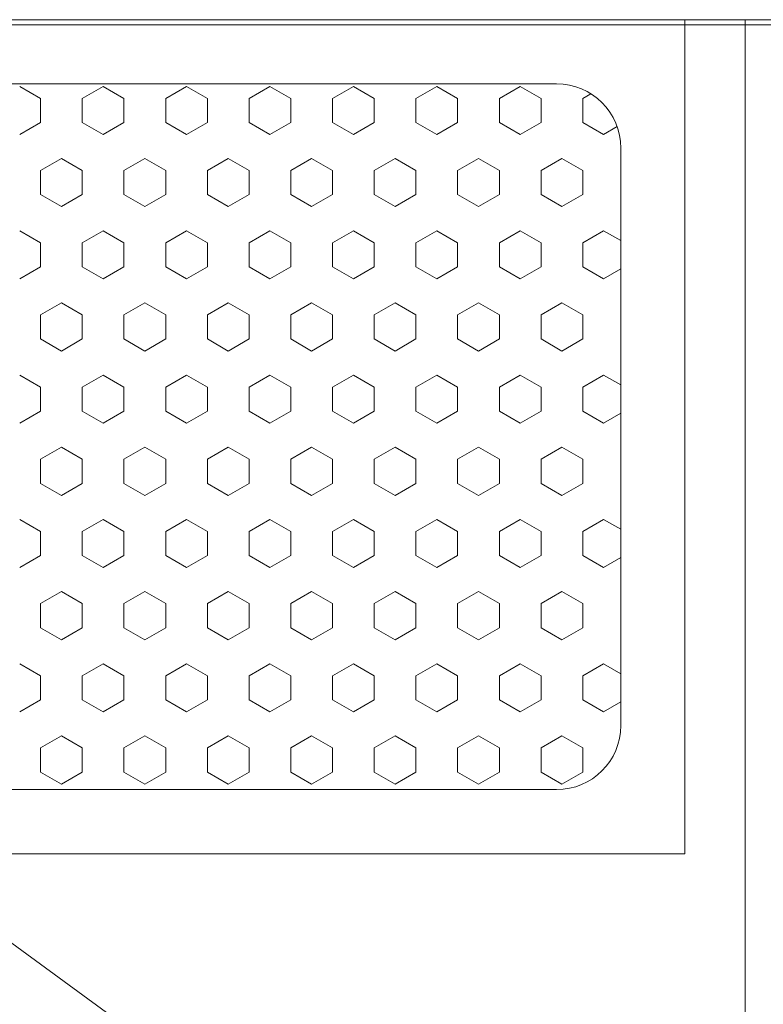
# Model space of a CAD drawing. Header units: millimetres. Extents: x -1747 to 60076, y -13777 to 14438.
# Tile 12 of 29: x 8408 to 8698, y 2585 to 2970. Entities that reach past the tile are written whole.
import ezdxf

# ---------------------------------------------------------------- set-up
doc = ezdxf.new("R2010")
doc.units = ezdxf.units.MM
doc.header["$MEASUREMENT"] = 0
doc.layers.add('FLOOR LAYOUT', color=9, linetype='Continuous', lineweight=0, true_color=0x808080)

# ---------------------------------------------------------------- blocks, each defined once
blk = doc.blocks.new('FLOOR PLAN')
at = {"layer": 'FLOOR LAYOUT'}
for p, q in [((5835, 2970), (9805, 2970)), ((9805, 2970), (6090, 2970)), ((7912.98, 2968), (9277.98, 2968)), ((7912.98, 2968), (9277.98, 1971.64)), ((8115.98, 2970), (8691, 2970)), ((8140.98, 2970), (8667.47, 2970)), ((8140.98, 2970), (8667.47, 2970)), ((8667.47, 2970), (8667.47, 2644.08)), ((8667.47, 2970), (8667.47, 2644.08)), ((8691, 2970), (8691, 2220)), ((8191.12, 2944.93), (8617.33, 2944.93)), ((8191.12, 2944.93), (8617.33, 2944.93)), ((8415.85, 2939.26, 16163.69), (8407.71, 2943.96, 16163.69)), ((8440.28, 2943.96, 16163.69), (8432.14, 2939.26, 16163.69)), ((8448.42, 2939.26, 16163.69), (8440.28, 2943.96, 16163.69)), ((8472.85, 2943.96, 16163.69), (8464.7, 2939.26, 16163.69)), ((8480.99, 2939.26, 16163.69), (8472.85, 2943.96, 16163.69)), ((8505.41, 2943.96, 16163.69), (8497.27, 2939.26, 16163.69)), ((8513.56, 2939.26, 16163.69), (8505.41, 2943.96, 16163.69)), ((8537.98, 2943.96, 16163.69), (8529.84, 2939.26, 16163.69)), ((8546.12, 2939.26, 16163.69), (8537.98, 2943.96, 16163.69)), ((8570.55, 2943.96, 16163.69), (8562.41, 2939.26, 16163.69)), ((8578.69, 2939.26, 16163.69), (8570.55, 2943.96, 16163.69)), ((8603.12, 2943.96, 16163.69), (8594.98, 2939.26, 16163.69)), ((8611.26, 2939.26, 16163.69), (8603.12, 2943.96, 16163.69)), ((8630.69, 2941.07, 16163.69), (8627.54, 2939.26, 16163.69)), ((8415.85, 2929.86, 16163.69), (8415.85, 2939.26, 16163.69)), ((8432.14, 2929.86, 16163.69), (8432.14, 2939.26, 16163.69)), ((8448.42, 2929.86, 16163.69), (8448.42, 2939.26, 16163.69)), ((8464.7, 2929.86, 16163.69), (8464.7, 2939.26, 16163.69)), ((8480.99, 2929.86, 16163.69), (8480.99, 2939.26, 16163.69)), ((8497.27, 2929.86, 16163.69), (8497.27, 2939.26, 16163.69)), ((8513.56, 2929.86, 16163.69), (8513.56, 2939.26, 16163.69)), ((8529.84, 2929.86, 16163.69), (8529.84, 2939.26, 16163.69)), ((8546.12, 2929.86, 16163.69), (8546.12, 2939.26, 16163.69)), ((8562.41, 2929.86, 16163.69), (8562.41, 2939.26, 16163.69)), ((8578.69, 2929.86, 16163.69), (8578.69, 2939.26, 16163.69)), ((8594.98, 2929.86, 16163.69), (8594.98, 2939.26, 16163.69)), ((8611.26, 2929.86, 16163.69), (8611.26, 2939.26, 16163.69)), ((8627.54, 2929.86, 16163.69), (8627.54, 2939.26, 16163.69)), ((8415.85, 2929.86, 16163.69), (8407.71, 2925.16, 16163.69)), ((8440.28, 2925.16, 16163.69), (8432.14, 2929.86, 16163.69)), ((8448.42, 2929.86, 16163.69), (8440.28, 2925.16, 16163.69)), ((8472.85, 2925.16, 16163.69), (8464.7, 2929.86, 16163.69)), ((8480.99, 2929.86, 16163.69), (8472.85, 2925.16, 16163.69)), ((8505.41, 2925.16, 16163.69), (8497.27, 2929.86, 16163.69)), ((8513.56, 2929.86, 16163.69), (8505.41, 2925.16, 16163.69)), ((8537.98, 2925.16, 16163.69), (8529.84, 2929.86, 16163.69)), ((8546.12, 2929.86, 16163.69), (8537.98, 2925.16, 16163.69)), ((8570.55, 2925.16, 16163.69), (8562.41, 2929.86, 16163.69)), ((8578.69, 2929.86, 16163.69), (8570.55, 2925.16, 16163.69)), ((8603.12, 2925.16, 16163.69), (8594.98, 2929.86, 16163.69)), ((8611.26, 2929.86, 16163.69), (8603.12, 2925.16, 16163.69)), ((8635.69, 2925.16, 16163.69), (8627.54, 2929.86, 16163.69)), ((8640.97, 2928.21, 16163.69), (8635.69, 2925.16, 16163.69)), ((8642.4, 2919.86), (8642.4, 2694.22)), ((8642.4, 2919.86), (8642.4, 2694.22)), ((8423.99, 2915.76, 16163.69), (8415.85, 2911.05, 16163.69)), ((8432.14, 2911.05, 16163.69), (8423.99, 2915.76, 16163.69)), ((8456.56, 2915.76, 16163.69), (8448.42, 2911.05, 16163.69)), ((8464.7, 2911.05, 16163.69), (8456.56, 2915.76, 16163.69)), ((8489.13, 2915.76, 16163.69), (8480.99, 2911.05, 16163.69)), ((8497.27, 2911.05, 16163.69), (8489.13, 2915.76, 16163.69)), ((8521.7, 2915.76, 16163.69), (8513.56, 2911.05, 16163.69)), ((8529.84, 2911.05, 16163.69), (8521.7, 2915.76, 16163.69)), ((8554.27, 2915.76, 16163.69), (8546.12, 2911.05, 16163.69)), ((8562.41, 2911.05, 16163.69), (8554.27, 2915.76, 16163.69)), ((8586.83, 2915.76, 16163.69), (8578.69, 2911.05, 16163.69)), ((8594.98, 2911.05, 16163.69), (8586.83, 2915.76, 16163.69)), ((8619.4, 2915.76, 16163.69), (8611.26, 2911.05, 16163.69)), ((8627.54, 2911.05, 16163.69), (8619.4, 2915.76, 16163.69)), ((8415.85, 2901.65, 16163.69), (8415.85, 2911.05, 16163.69)), ((8432.14, 2901.65, 16163.69), (8432.14, 2911.05, 16163.69)), ((8448.42, 2901.65, 16163.69), (8448.42, 2911.05, 16163.69)), ((8464.7, 2901.65, 16163.69), (8464.7, 2911.05, 16163.69)), ((8480.99, 2901.65, 16163.69), (8480.99, 2911.05, 16163.69)), ((8497.27, 2901.65, 16163.69), (8497.27, 2911.05, 16163.69)), ((8513.56, 2901.65, 16163.69), (8513.56, 2911.05, 16163.69)), ((8529.84, 2901.65, 16163.69), (8529.84, 2911.05, 16163.69)), ((8546.12, 2901.65, 16163.69), (8546.12, 2911.05, 16163.69)), ((8562.41, 2901.65, 16163.69), (8562.41, 2911.05, 16163.69)), ((8578.69, 2901.65, 16163.69), (8578.69, 2911.05, 16163.69)), ((8594.98, 2901.65, 16163.69), (8594.98, 2911.05, 16163.69)), ((8611.26, 2901.65, 16163.69), (8611.26, 2911.05, 16163.69)), ((8627.54, 2901.65, 16163.69), (8627.54, 2911.05, 16163.69)), ((8423.99, 2896.95, 16163.69), (8415.85, 2901.65, 16163.69)), ((8432.14, 2901.65, 16163.69), (8423.99, 2896.95, 16163.69)), ((8456.56, 2896.95, 16163.69), (8448.42, 2901.65, 16163.69)), ((8464.7, 2901.65, 16163.69), (8456.56, 2896.95, 16163.69)), ((8489.13, 2896.95, 16163.69), (8480.99, 2901.65, 16163.69)), ((8497.27, 2901.65, 16163.69), (8489.13, 2896.95, 16163.69)), ((8521.7, 2896.95, 16163.69), (8513.56, 2901.65, 16163.69)), ((8529.84, 2901.65, 16163.69), (8521.7, 2896.95, 16163.69)), ((8554.27, 2896.95, 16163.69), (8546.12, 2901.65, 16163.69)), ((8562.41, 2901.65, 16163.69), (8554.27, 2896.95, 16163.69)), ((8586.83, 2896.95, 16163.69), (8578.69, 2901.65, 16163.69)), ((8594.98, 2901.65, 16163.69), (8586.83, 2896.95, 16163.69)), ((8619.4, 2896.95, 16163.69), (8611.26, 2901.65, 16163.69)), ((8627.54, 2901.65, 16163.69), (8619.4, 2896.95, 16163.69)), ((8415.85, 2882.85, 16163.69), (8407.71, 2887.55, 16163.69)), ((8440.28, 2887.55, 16163.69), (8432.14, 2882.85, 16163.69)), ((8448.42, 2882.85, 16163.69), (8440.28, 2887.55, 16163.69)), ((8472.85, 2887.55, 16163.69), (8464.7, 2882.85, 16163.69)), ((8480.99, 2882.85, 16163.69), (8472.85, 2887.55, 16163.69)), ((8505.41, 2887.55, 16163.69), (8497.27, 2882.85, 16163.69)), ((8513.56, 2882.85, 16163.69), (8505.41, 2887.55, 16163.69)), ((8537.98, 2887.55, 16163.69), (8529.84, 2882.85, 16163.69)), ((8546.12, 2882.85, 16163.69), (8537.98, 2887.55, 16163.69)), ((8570.55, 2887.55, 16163.69), (8562.41, 2882.85, 16163.69)), ((8578.69, 2882.85, 16163.69), (8570.55, 2887.55, 16163.69)), ((8603.12, 2887.55, 16163.69), (8594.98, 2882.85, 16163.69)), ((8611.26, 2882.85, 16163.69), (8603.12, 2887.55, 16163.69)), ((8635.69, 2887.55, 16163.69), (8627.54, 2882.85, 16163.69)), ((8642.4, 2883.68, 16163.69), (8635.69, 2887.55, 16163.69)), ((8415.85, 2873.45, 16163.69), (8415.85, 2882.85, 16163.69)), ((8432.14, 2873.45, 16163.69), (8432.14, 2882.85, 16163.69)), ((8448.42, 2873.45, 16163.69), (8448.42, 2882.85, 16163.69)), ((8464.7, 2873.45, 16163.69), (8464.7, 2882.85, 16163.69)), ((8480.99, 2873.45, 16163.69), (8480.99, 2882.85, 16163.69)), ((8497.27, 2873.45, 16163.69), (8497.27, 2882.85, 16163.69)), ((8513.56, 2873.45, 16163.69), (8513.56, 2882.85, 16163.69)), ((8529.84, 2873.45, 16163.69), (8529.84, 2882.85, 16163.69)), ((8546.12, 2873.45, 16163.69), (8546.12, 2882.85, 16163.69)), ((8562.41, 2873.45, 16163.69), (8562.41, 2882.85, 16163.69)), ((8578.69, 2873.45, 16163.69), (8578.69, 2882.85, 16163.69)), ((8594.98, 2873.45, 16163.69), (8594.98, 2882.85, 16163.69)), ((8611.26, 2873.45, 16163.69), (8611.26, 2882.85, 16163.69)), ((8627.54, 2873.45, 16163.69), (8627.54, 2882.85, 16163.69)), ((8415.85, 2873.45, 16163.69), (8407.71, 2868.75, 16163.69)), ((8440.28, 2868.75, 16163.69), (8432.14, 2873.45, 16163.69)), ((8448.42, 2873.45, 16163.69), (8440.28, 2868.75, 16163.69)), ((8472.85, 2868.75, 16163.69), (8464.7, 2873.45, 16163.69)), ((8480.99, 2873.45, 16163.69), (8472.85, 2868.75, 16163.69)), ((8505.41, 2868.75, 16163.69), (8497.27, 2873.45, 16163.69)), ((8513.56, 2873.45, 16163.69), (8505.41, 2868.75, 16163.69)), ((8537.98, 2868.75, 16163.69), (8529.84, 2873.45, 16163.69)), ((8546.12, 2873.45, 16163.69), (8537.98, 2868.75, 16163.69)), ((8570.55, 2868.75, 16163.69), (8562.41, 2873.45, 16163.69)), ((8578.69, 2873.45, 16163.69), (8570.55, 2868.75, 16163.69)), ((8603.12, 2868.75, 16163.69), (8594.98, 2873.45, 16163.69)), ((8611.26, 2873.45, 16163.69), (8603.12, 2868.75, 16163.69)), ((8635.69, 2868.75, 16163.69), (8627.54, 2873.45, 16163.69)), ((8642.4, 2872.62, 16163.69), (8635.69, 2868.75, 16163.69)), ((8423.99, 2859.35, 16163.69), (8415.85, 2854.64, 16163.69)), ((8432.14, 2854.64, 16163.69), (8423.99, 2859.35, 16163.69)), ((8456.56, 2859.35, 16163.69), (8448.42, 2854.64, 16163.69)), ((8464.7, 2854.64, 16163.69), (8456.56, 2859.35, 16163.69)), ((8489.13, 2859.35, 16163.69), (8480.99, 2854.64, 16163.69)), ((8497.27, 2854.64, 16163.69), (8489.13, 2859.35, 16163.69)), ((8521.7, 2859.35, 16163.69), (8513.56, 2854.64, 16163.69)), ((8529.84, 2854.64, 16163.69), (8521.7, 2859.35, 16163.69)), ((8554.27, 2859.35, 16163.69), (8546.12, 2854.64, 16163.69)), ((8562.41, 2854.64, 16163.69), (8554.27, 2859.35, 16163.69)), ((8586.83, 2859.35, 16163.69), (8578.69, 2854.64, 16163.69)), ((8594.98, 2854.64, 16163.69), (8586.83, 2859.35, 16163.69)), ((8619.4, 2859.35, 16163.69), (8611.26, 2854.64, 16163.69)), ((8627.54, 2854.64, 16163.69), (8619.4, 2859.35, 16163.69)), ((8415.85, 2845.24, 16163.69), (8415.85, 2854.64, 16163.69)), ((8432.14, 2845.24, 16163.69), (8432.14, 2854.64, 16163.69)), ((8448.42, 2845.24, 16163.69), (8448.42, 2854.64, 16163.69)), ((8464.7, 2845.24, 16163.69), (8464.7, 2854.64, 16163.69)), ((8480.99, 2845.24, 16163.69), (8480.99, 2854.64, 16163.69)), ((8497.27, 2845.24, 16163.69), (8497.27, 2854.64, 16163.69)), ((8513.56, 2845.24, 16163.69), (8513.56, 2854.64, 16163.69)), ((8529.84, 2845.24, 16163.69), (8529.84, 2854.64, 16163.69)), ((8546.12, 2845.24, 16163.69), (8546.12, 2854.64, 16163.69)), ((8562.41, 2845.24, 16163.69), (8562.41, 2854.64, 16163.69)), ((8578.69, 2845.24, 16163.69), (8578.69, 2854.64, 16163.69)), ((8594.98, 2845.24, 16163.69), (8594.98, 2854.64, 16163.69)), ((8611.26, 2845.24, 16163.69), (8611.26, 2854.64, 16163.69)), ((8627.54, 2845.24, 16163.69), (8627.54, 2854.64, 16163.69)), ((8423.99, 2840.54, 16163.69), (8415.85, 2845.24, 16163.69)), ((8432.14, 2845.24, 16163.69), (8423.99, 2840.54, 16163.69)), ((8456.56, 2840.54, 16163.69), (8448.42, 2845.24, 16163.69)), ((8464.7, 2845.24, 16163.69), (8456.56, 2840.54, 16163.69)), ((8489.13, 2840.54, 16163.69), (8480.99, 2845.24, 16163.69)), ((8497.27, 2845.24, 16163.69), (8489.13, 2840.54, 16163.69)), ((8521.7, 2840.54, 16163.69), (8513.56, 2845.24, 16163.69)), ((8529.84, 2845.24, 16163.69), (8521.7, 2840.54, 16163.69)), ((8554.27, 2840.54, 16163.69), (8546.12, 2845.24, 16163.69)), ((8562.41, 2845.24, 16163.69), (8554.27, 2840.54, 16163.69)), ((8586.83, 2840.54, 16163.69), (8578.69, 2845.24, 16163.69)), ((8594.98, 2845.24, 16163.69), (8586.83, 2840.54, 16163.69)), ((8619.4, 2840.54, 16163.69), (8611.26, 2845.24, 16163.69)), ((8627.54, 2845.24, 16163.69), (8619.4, 2840.54, 16163.69)), ((8415.85, 2826.44, 16163.69), (8407.71, 2831.14, 16163.69)), ((8440.28, 2831.14, 16163.69), (8432.14, 2826.44, 16163.69)), ((8448.42, 2826.44, 16163.69), (8440.28, 2831.14, 16163.69)), ((8472.85, 2831.14, 16163.69), (8464.7, 2826.44, 16163.69)), ((8480.99, 2826.44, 16163.69), (8472.85, 2831.14, 16163.69)), ((8505.41, 2831.14, 16163.69), (8497.27, 2826.44, 16163.69)), ((8513.56, 2826.44, 16163.69), (8505.41, 2831.14, 16163.69)), ((8537.98, 2831.14, 16163.69), (8529.84, 2826.44, 16163.69)), ((8546.12, 2826.44, 16163.69), (8537.98, 2831.14, 16163.69)), ((8570.55, 2831.14, 16163.69), (8562.41, 2826.44, 16163.69)), ((8578.69, 2826.44, 16163.69), (8570.55, 2831.14, 16163.69)), ((8603.12, 2831.14, 16163.69), (8594.98, 2826.44, 16163.69)), ((8611.26, 2826.44, 16163.69), (8603.12, 2831.14, 16163.69)), ((8635.69, 2831.14, 16163.69), (8627.54, 2826.44, 16163.69)), ((8642.4, 2827.27, 16163.69), (8635.69, 2831.14, 16163.69)), ((8415.85, 2817.04, 16163.69), (8415.85, 2826.44, 16163.69)), ((8432.14, 2817.04, 16163.69), (8432.14, 2826.44, 16163.69)), ((8448.42, 2817.04, 16163.69), (8448.42, 2826.44, 16163.69)), ((8464.7, 2817.04, 16163.69), (8464.7, 2826.44, 16163.69)), ((8480.99, 2817.04, 16163.69), (8480.99, 2826.44, 16163.69)), ((8497.27, 2817.04, 16163.69), (8497.27, 2826.44, 16163.69)), ((8513.56, 2817.04, 16163.69), (8513.56, 2826.44, 16163.69)), ((8529.84, 2817.04, 16163.69), (8529.84, 2826.44, 16163.69)), ((8546.12, 2817.04, 16163.69), (8546.12, 2826.44, 16163.69)), ((8562.41, 2817.04, 16163.69), (8562.41, 2826.44, 16163.69)), ((8578.69, 2817.04, 16163.69), (8578.69, 2826.44, 16163.69)), ((8594.98, 2817.04, 16163.69), (8594.98, 2826.44, 16163.69)), ((8611.26, 2817.04, 16163.69), (8611.26, 2826.44, 16163.69)), ((8627.54, 2817.04, 16163.69), (8627.54, 2826.44, 16163.69)), ((8415.85, 2817.04, 16163.69), (8407.71, 2812.34, 16163.69)), ((8440.28, 2812.34, 16163.69), (8432.14, 2817.04, 16163.69)), ((8448.42, 2817.04, 16163.69), (8440.28, 2812.34, 16163.69)), ((8472.85, 2812.34, 16163.69), (8464.7, 2817.04, 16163.69)), ((8480.99, 2817.04, 16163.69), (8472.85, 2812.34, 16163.69)), ((8505.41, 2812.34, 16163.69), (8497.27, 2817.04, 16163.69)), ((8513.56, 2817.04, 16163.69), (8505.41, 2812.34, 16163.69)), ((8537.98, 2812.34, 16163.69), (8529.84, 2817.04, 16163.69)), ((8546.12, 2817.04, 16163.69), (8537.98, 2812.34, 16163.69)), ((8570.55, 2812.34, 16163.69), (8562.41, 2817.04, 16163.69)), ((8578.69, 2817.04, 16163.69), (8570.55, 2812.34, 16163.69)), ((8603.12, 2812.34, 16163.69), (8594.98, 2817.04, 16163.69)), ((8611.26, 2817.04, 16163.69), (8603.12, 2812.34, 16163.69)), ((8635.69, 2812.34, 16163.69), (8627.54, 2817.04, 16163.69)), ((8642.4, 2816.21, 16163.69), (8635.69, 2812.34, 16163.69)), ((8423.99, 2802.94, 16163.69), (8415.85, 2798.23, 16163.69)), ((8432.14, 2798.23, 16163.69), (8423.99, 2802.94, 16163.69)), ((8456.56, 2802.94, 16163.69), (8448.42, 2798.23, 16163.69)), ((8464.7, 2798.23, 16163.69), (8456.56, 2802.94, 16163.69)), ((8489.13, 2802.94, 16163.69), (8480.99, 2798.23, 16163.69)), ((8497.27, 2798.23, 16163.69), (8489.13, 2802.94, 16163.69)), ((8521.7, 2802.94, 16163.69), (8513.56, 2798.23, 16163.69)), ((8529.84, 2798.23, 16163.69), (8521.7, 2802.94, 16163.69)), ((8554.27, 2802.94, 16163.69), (8546.12, 2798.23, 16163.69)), ((8562.41, 2798.23, 16163.69), (8554.27, 2802.94, 16163.69)), ((8586.83, 2802.94, 16163.69), (8578.69, 2798.23, 16163.69)), ((8594.98, 2798.23, 16163.69), (8586.83, 2802.94, 16163.69)), ((8619.4, 2802.94, 16163.69), (8611.26, 2798.23, 16163.69)), ((8627.54, 2798.23, 16163.69), (8619.4, 2802.94, 16163.69)), ((8415.85, 2788.83, 16163.69), (8415.85, 2798.23, 16163.69)), ((8432.14, 2788.83, 16163.69), (8432.14, 2798.23, 16163.69)), ((8448.42, 2788.83, 16163.69), (8448.42, 2798.23, 16163.69)), ((8464.7, 2788.83, 16163.69), (8464.7, 2798.23, 16163.69)), ((8480.99, 2788.83, 16163.69), (8480.99, 2798.23, 16163.69)), ((8497.27, 2788.83, 16163.69), (8497.27, 2798.23, 16163.69)), ((8513.56, 2788.83, 16163.69), (8513.56, 2798.23, 16163.69)), ((8529.84, 2788.83, 16163.69), (8529.84, 2798.23, 16163.69)), ((8546.12, 2788.83, 16163.69), (8546.12, 2798.23, 16163.69)), ((8562.41, 2788.83, 16163.69), (8562.41, 2798.23, 16163.69)), ((8578.69, 2788.83, 16163.69), (8578.69, 2798.23, 16163.69)), ((8594.98, 2788.83, 16163.69), (8594.98, 2798.23, 16163.69)), ((8611.26, 2788.83, 16163.69), (8611.26, 2798.23, 16163.69)), ((8627.54, 2788.83, 16163.69), (8627.54, 2798.23, 16163.69)), ((8423.99, 2784.13, 16163.69), (8415.85, 2788.83, 16163.69)), ((8432.14, 2788.83, 16163.69), (8423.99, 2784.13, 16163.69)), ((8456.56, 2784.13, 16163.69), (8448.42, 2788.83, 16163.69)), ((8464.7, 2788.83, 16163.69), (8456.56, 2784.13, 16163.69)), ((8489.13, 2784.13, 16163.69), (8480.99, 2788.83, 16163.69)), ((8497.27, 2788.83, 16163.69), (8489.13, 2784.13, 16163.69)), ((8521.7, 2784.13, 16163.69), (8513.56, 2788.83, 16163.69)), ((8529.84, 2788.83, 16163.69), (8521.7, 2784.13, 16163.69)), ((8554.27, 2784.13, 16163.69), (8546.12, 2788.83, 16163.69)), ((8562.41, 2788.83, 16163.69), (8554.27, 2784.13, 16163.69)), ((8586.83, 2784.13, 16163.69), (8578.69, 2788.83, 16163.69)), ((8594.98, 2788.83, 16163.69), (8586.83, 2784.13, 16163.69)), ((8619.4, 2784.13, 16163.69), (8611.26, 2788.83, 16163.69)), ((8627.54, 2788.83, 16163.69), (8619.4, 2784.13, 16163.69)), ((8415.85, 2770.03, 16163.69), (8407.71, 2774.73, 16163.69)), ((8440.28, 2774.73, 16163.69), (8432.14, 2770.03, 16163.69)), ((8448.42, 2770.03, 16163.69), (8440.28, 2774.73, 16163.69)), ((8472.85, 2774.73, 16163.69), (8464.7, 2770.03, 16163.69)), ((8480.99, 2770.03, 16163.69), (8472.85, 2774.73, 16163.69)), ((8505.41, 2774.73, 16163.69), (8497.27, 2770.03, 16163.69)), ((8513.56, 2770.03, 16163.69), (8505.41, 2774.73, 16163.69)), ((8537.98, 2774.73, 16163.69), (8529.84, 2770.03, 16163.69)), ((8546.12, 2770.03, 16163.69), (8537.98, 2774.73, 16163.69)), ((8570.55, 2774.73, 16163.69), (8562.41, 2770.03, 16163.69)), ((8578.69, 2770.03, 16163.69), (8570.55, 2774.73, 16163.69)), ((8603.12, 2774.73, 16163.69), (8594.98, 2770.03, 16163.69)), ((8611.26, 2770.03, 16163.69), (8603.12, 2774.73, 16163.69)), ((8635.69, 2774.73, 16163.69), (8627.54, 2770.03, 16163.69)), ((8642.4, 2770.86, 16163.69), (8635.69, 2774.73, 16163.69)), ((8415.85, 2760.63, 16163.69), (8415.85, 2770.03, 16163.69)), ((8432.14, 2760.63, 16163.69), (8432.14, 2770.03, 16163.69)), ((8448.42, 2760.63, 16163.69), (8448.42, 2770.03, 16163.69)), ((8464.7, 2760.63, 16163.69), (8464.7, 2770.03, 16163.69)), ((8480.99, 2760.63, 16163.69), (8480.99, 2770.03, 16163.69)), ((8497.27, 2760.63, 16163.69), (8497.27, 2770.03, 16163.69)), ((8513.56, 2760.63, 16163.69), (8513.56, 2770.03, 16163.69)), ((8529.84, 2760.63, 16163.69), (8529.84, 2770.03, 16163.69)), ((8546.12, 2760.63, 16163.69), (8546.12, 2770.03, 16163.69)), ((8562.41, 2760.63, 16163.69), (8562.41, 2770.03, 16163.69)), ((8578.69, 2760.63, 16163.69), (8578.69, 2770.03, 16163.69)), ((8594.98, 2760.63, 16163.69), (8594.98, 2770.03, 16163.69)), ((8611.26, 2760.63, 16163.69), (8611.26, 2770.03, 16163.69)), ((8627.54, 2760.63, 16163.69), (8627.54, 2770.03, 16163.69)), ((8415.85, 2760.63, 16163.69), (8407.71, 2755.93, 16163.69)), ((8440.28, 2755.93, 16163.69), (8432.14, 2760.63, 16163.69)), ((8448.42, 2760.63, 16163.69), (8440.28, 2755.93, 16163.69)), ((8472.85, 2755.93, 16163.69), (8464.7, 2760.63, 16163.69)), ((8480.99, 2760.63, 16163.69), (8472.85, 2755.93, 16163.69)), ((8505.41, 2755.93, 16163.69), (8497.27, 2760.63, 16163.69)), ((8513.56, 2760.63, 16163.69), (8505.41, 2755.93, 16163.69)), ((8537.98, 2755.93, 16163.69), (8529.84, 2760.63, 16163.69)), ((8546.12, 2760.63, 16163.69), (8537.98, 2755.93, 16163.69)), ((8570.55, 2755.93, 16163.69), (8562.41, 2760.63, 16163.69)), ((8578.69, 2760.63, 16163.69), (8570.55, 2755.93, 16163.69)), ((8603.12, 2755.93, 16163.69), (8594.98, 2760.63, 16163.69)), ((8611.26, 2760.63, 16163.69), (8603.12, 2755.93, 16163.69)), ((8635.69, 2755.93, 16163.69), (8627.54, 2760.63, 16163.69)), ((8642.4, 2759.8, 16163.69), (8635.69, 2755.93, 16163.69)), ((8423.99, 2746.53, 16163.69), (8415.85, 2741.83, 16163.69)), ((8432.14, 2741.83, 16163.69), (8423.99, 2746.53, 16163.69)), ((8456.56, 2746.53, 16163.69), (8448.42, 2741.83, 16163.69)), ((8464.7, 2741.83, 16163.69), (8456.56, 2746.53, 16163.69)), ((8489.13, 2746.53, 16163.69), (8480.99, 2741.83, 16163.69)), ((8497.27, 2741.83, 16163.69), (8489.13, 2746.53, 16163.69)), ((8521.7, 2746.53, 16163.69), (8513.56, 2741.83, 16163.69)), ((8529.84, 2741.83, 16163.69), (8521.7, 2746.53, 16163.69)), ((8554.27, 2746.53, 16163.69), (8546.12, 2741.83, 16163.69)), ((8562.41, 2741.83, 16163.69), (8554.27, 2746.53, 16163.69)), ((8586.83, 2746.53, 16163.69), (8578.69, 2741.83, 16163.69)), ((8594.98, 2741.83, 16163.69), (8586.83, 2746.53, 16163.69)), ((8619.4, 2746.53, 16163.69), (8611.26, 2741.83, 16163.69)), ((8627.54, 2741.83, 16163.69), (8619.4, 2746.53, 16163.69)), ((8415.85, 2732.42, 16163.69), (8415.85, 2741.83, 16163.69)), ((8432.14, 2732.42, 16163.69), (8432.14, 2741.83, 16163.69)), ((8448.42, 2732.42, 16163.69), (8448.42, 2741.83, 16163.69)), ((8464.7, 2732.42, 16163.69), (8464.7, 2741.83, 16163.69)), ((8480.99, 2732.42, 16163.69), (8480.99, 2741.83, 16163.69)), ((8497.27, 2732.42, 16163.69), (8497.27, 2741.83, 16163.69)), ((8513.56, 2732.42, 16163.69), (8513.56, 2741.83, 16163.69)), ((8529.84, 2732.42, 16163.69), (8529.84, 2741.83, 16163.69)), ((8546.12, 2732.42, 16163.69), (8546.12, 2741.83, 16163.69)), ((8562.41, 2732.42, 16163.69), (8562.41, 2741.83, 16163.69)), ((8578.69, 2732.42, 16163.69), (8578.69, 2741.83, 16163.69)), ((8594.98, 2732.42, 16163.69), (8594.98, 2741.83, 16163.69)), ((8611.26, 2732.42, 16163.69), (8611.26, 2741.83, 16163.69)), ((8627.54, 2732.42, 16163.69), (8627.54, 2741.83, 16163.69)), ((8423.99, 2727.72, 16163.69), (8415.85, 2732.42, 16163.69)), ((8432.14, 2732.42, 16163.69), (8423.99, 2727.72, 16163.69)), ((8456.56, 2727.72, 16163.69), (8448.42, 2732.42, 16163.69)), ((8464.7, 2732.42, 16163.69), (8456.56, 2727.72, 16163.69)), ((8489.13, 2727.72, 16163.69), (8480.99, 2732.42, 16163.69)), ((8497.27, 2732.42, 16163.69), (8489.13, 2727.72, 16163.69)), ((8521.7, 2727.72, 16163.69), (8513.56, 2732.42, 16163.69)), ((8529.84, 2732.42, 16163.69), (8521.7, 2727.72, 16163.69)), ((8554.27, 2727.72, 16163.69), (8546.12, 2732.42, 16163.69)), ((8562.41, 2732.42, 16163.69), (8554.27, 2727.72, 16163.69)), ((8586.83, 2727.72, 16163.69), (8578.69, 2732.42, 16163.69)), ((8594.98, 2732.42, 16163.69), (8586.83, 2727.72, 16163.69)), ((8619.4, 2727.72, 16163.69), (8611.26, 2732.42, 16163.69)), ((8627.54, 2732.42, 16163.69), (8619.4, 2727.72, 16163.69)), ((8415.85, 2713.62, 16163.69), (8407.71, 2718.32, 16163.69)), ((8440.28, 2718.32, 16163.69), (8432.14, 2713.62, 16163.69)), ((8448.42, 2713.62, 16163.69), (8440.28, 2718.32, 16163.69)), ((8472.85, 2718.32, 16163.69), (8464.7, 2713.62, 16163.69)), ((8480.99, 2713.62, 16163.69), (8472.85, 2718.32, 16163.69)), ((8505.41, 2718.32, 16163.69), (8497.27, 2713.62, 16163.69)), ((8513.56, 2713.62, 16163.69), (8505.41, 2718.32, 16163.69)), ((8537.98, 2718.32, 16163.69), (8529.84, 2713.62, 16163.69)), ((8546.12, 2713.62, 16163.69), (8537.98, 2718.32, 16163.69)), ((8570.55, 2718.32, 16163.69), (8562.41, 2713.62, 16163.69)), ((8578.69, 2713.62, 16163.69), (8570.55, 2718.32, 16163.69)), ((8603.12, 2718.32, 16163.69), (8594.98, 2713.62, 16163.69)), ((8611.26, 2713.62, 16163.69), (8603.12, 2718.32, 16163.69)), ((8635.69, 2718.32, 16163.69), (8627.54, 2713.62, 16163.69)), ((8642.4, 2714.45, 16163.69), (8635.69, 2718.32, 16163.69)), ((8415.85, 2704.22, 16163.69), (8415.85, 2713.62, 16163.69)), ((8432.14, 2704.22, 16163.69), (8432.14, 2713.62, 16163.69)), ((8448.42, 2704.22, 16163.69), (8448.42, 2713.62, 16163.69)), ((8464.7, 2704.22, 16163.69), (8464.7, 2713.62, 16163.69)), ((8480.99, 2704.22, 16163.69), (8480.99, 2713.62, 16163.69)), ((8497.27, 2704.22, 16163.69), (8497.27, 2713.62, 16163.69)), ((8513.56, 2704.22, 16163.69), (8513.56, 2713.62, 16163.69)), ((8529.84, 2704.22, 16163.69), (8529.84, 2713.62, 16163.69)), ((8546.12, 2704.22, 16163.69), (8546.12, 2713.62, 16163.69)), ((8562.41, 2704.22, 16163.69), (8562.41, 2713.62, 16163.69)), ((8578.69, 2704.22, 16163.69), (8578.69, 2713.62, 16163.69)), ((8594.98, 2704.22, 16163.69), (8594.98, 2713.62, 16163.69)), ((8611.26, 2704.22, 16163.69), (8611.26, 2713.62, 16163.69)), ((8627.54, 2704.22, 16163.69), (8627.54, 2713.62, 16163.69)), ((8415.85, 2704.22, 16163.69), (8407.71, 2699.52, 16163.69)), ((8440.28, 2699.52, 16163.69), (8432.14, 2704.22, 16163.69)), ((8448.42, 2704.22, 16163.69), (8440.28, 2699.52, 16163.69)), ((8472.85, 2699.52, 16163.69), (8464.7, 2704.22, 16163.69)), ((8480.99, 2704.22, 16163.69), (8472.85, 2699.52, 16163.69)), ((8505.41, 2699.52, 16163.69), (8497.27, 2704.22, 16163.69)), ((8513.56, 2704.22, 16163.69), (8505.41, 2699.52, 16163.69)), ((8537.98, 2699.52, 16163.69), (8529.84, 2704.22, 16163.69)), ((8546.12, 2704.22, 16163.69), (8537.98, 2699.52, 16163.69)), ((8570.55, 2699.52, 16163.69), (8562.41, 2704.22, 16163.69)), ((8578.69, 2704.22, 16163.69), (8570.55, 2699.52, 16163.69)), ((8603.12, 2699.52, 16163.69), (8594.98, 2704.22, 16163.69)), ((8611.26, 2704.22, 16163.69), (8603.12, 2699.52, 16163.69)), ((8635.69, 2699.52, 16163.69), (8627.54, 2704.22, 16163.69)), ((8642.4, 2703.39, 16163.69), (8635.69, 2699.52, 16163.69)), ((8423.99, 2690.12, 16163.69), (8415.85, 2685.42, 16163.69)), ((8432.14, 2685.42, 16163.69), (8423.99, 2690.12, 16163.69)), ((8456.56, 2690.12, 16163.69), (8448.42, 2685.42, 16163.69)), ((8464.7, 2685.42, 16163.69), (8456.56, 2690.12, 16163.69)), ((8489.13, 2690.12, 16163.69), (8480.99, 2685.42, 16163.69)), ((8497.27, 2685.42, 16163.69), (8489.13, 2690.12, 16163.69)), ((8521.7, 2690.12, 16163.69), (8513.56, 2685.42, 16163.69)), ((8529.84, 2685.42, 16163.69), (8521.7, 2690.12, 16163.69)), ((8554.27, 2690.12, 16163.69), (8546.12, 2685.42, 16163.69)), ((8562.41, 2685.42, 16163.69), (8554.27, 2690.12, 16163.69)), ((8586.83, 2690.12, 16163.69), (8578.69, 2685.42, 16163.69)), ((8594.98, 2685.42, 16163.69), (8586.83, 2690.12, 16163.69)), ((8619.4, 2690.12, 16163.69), (8611.26, 2685.42, 16163.69)), ((8627.54, 2685.42, 16163.69), (8619.4, 2690.12, 16163.69)), ((8415.85, 2676.01, 16163.69), (8415.85, 2685.42, 16163.69)), ((8432.14, 2676.01, 16163.69), (8432.14, 2685.42, 16163.69)), ((8448.42, 2676.01, 16163.69), (8448.42, 2685.42, 16163.69)), ((8464.7, 2676.01, 16163.69), (8464.7, 2685.42, 16163.69)), ((8480.99, 2676.01, 16163.69), (8480.99, 2685.42, 16163.69)), ((8497.27, 2676.01, 16163.69), (8497.27, 2685.42, 16163.69)), ((8513.56, 2676.01, 16163.69), (8513.56, 2685.42, 16163.69)), ((8529.84, 2676.01, 16163.69), (8529.84, 2685.42, 16163.69)), ((8546.12, 2676.01, 16163.69), (8546.12, 2685.42, 16163.69)), ((8562.41, 2676.01, 16163.69), (8562.41, 2685.42, 16163.69)), ((8578.69, 2676.01, 16163.69), (8578.69, 2685.42, 16163.69)), ((8594.98, 2676.01, 16163.69), (8594.98, 2685.42, 16163.69)), ((8611.26, 2676.01, 16163.69), (8611.26, 2685.42, 16163.69)), ((8627.54, 2676.01, 16163.69), (8627.54, 2685.42, 16163.69)), ((8423.99, 2671.31, 16163.69), (8415.85, 2676.01, 16163.69)), ((8432.14, 2676.01, 16163.69), (8423.99, 2671.31, 16163.69)), ((8456.56, 2671.31, 16163.69), (8448.42, 2676.01, 16163.69)), ((8464.7, 2676.01, 16163.69), (8456.56, 2671.31, 16163.69)), ((8489.13, 2671.31, 16163.69), (8480.99, 2676.01, 16163.69)), ((8497.27, 2676.01, 16163.69), (8489.13, 2671.31, 16163.69)), ((8521.7, 2671.31, 16163.69), (8513.56, 2676.01, 16163.69)), ((8529.84, 2676.01, 16163.69), (8521.7, 2671.31, 16163.69)), ((8554.27, 2671.31, 16163.69), (8546.12, 2676.01, 16163.69)), ((8562.41, 2676.01, 16163.69), (8554.27, 2671.31, 16163.69)), ((8586.83, 2671.31, 16163.69), (8578.69, 2676.01, 16163.69)), ((8594.98, 2676.01, 16163.69), (8586.83, 2671.31, 16163.69)), ((8619.4, 2671.31, 16163.69), (8611.26, 2676.01, 16163.69)), ((8627.54, 2676.01, 16163.69), (8619.4, 2671.31, 16163.69)), ((8617.33, 2669.15), (8191.12, 2669.15)), ((8617.33, 2669.15), (8191.12, 2669.15)), ((8667.47, 2644.08), (8140.98, 2644.08)), ((8667.47, 2644.08), (8140.98, 2644.08))]:
    blk.add_line(p, q, dxfattribs=at)
for centre, start, end in [((8617.33, 2919.86), 0, 90), ((8617.33, 2919.86), 0, 90), ((8617.33, 2694.22), 270, 360), ((8617.33, 2694.22), 270, 360)]:
    blk.add_arc(centre, 25.07, start, end, dxfattribs=at)

msp = doc.modelspace()

# ---------------------------------------------------------------- block references
at = {"layer": 'FLOOR LAYOUT'}
msp.add_blockref('FLOOR PLAN', (0, 0), dxfattribs=at)

doc.saveas('drawing.dxf')
